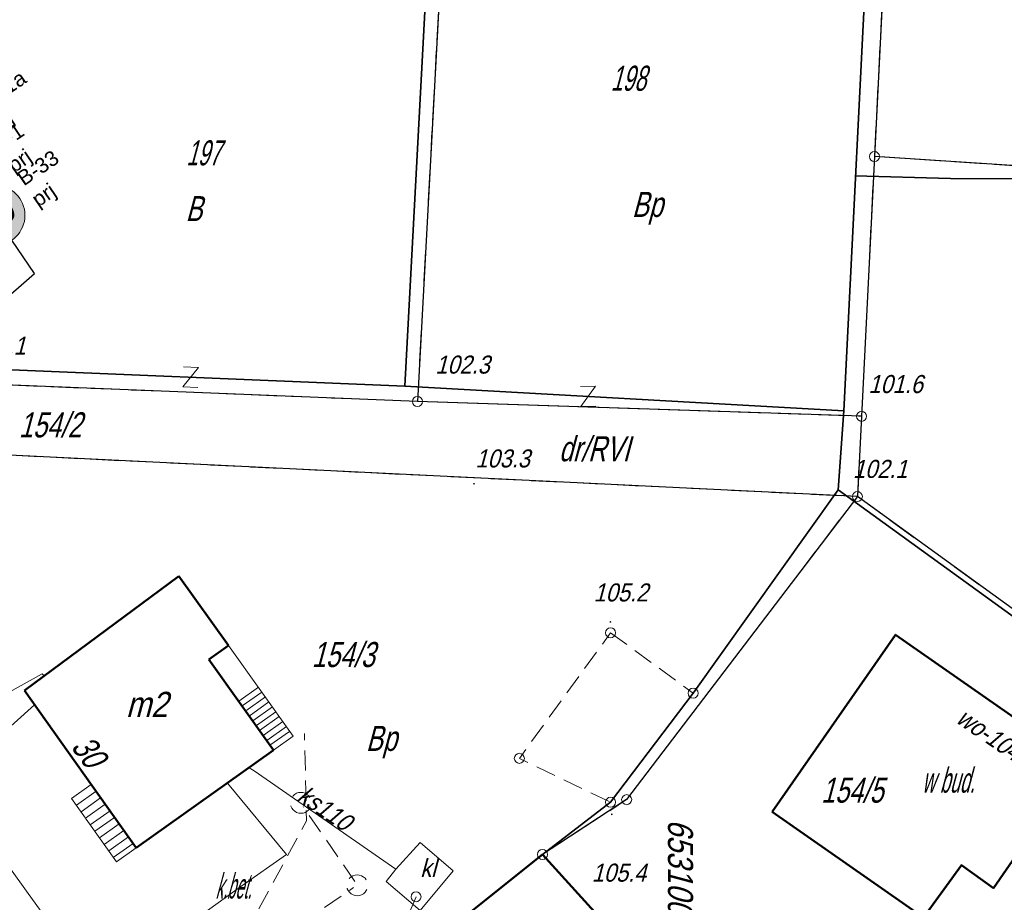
# Model space of a CAD drawing. Extents: x 6530721 to 6531385, y 5978377 to 5979143.
# Tile 96 of 146: x 6530968 to 6531017, y 5978803 to 5978847. Entities that reach past the tile are written whole.
import ezdxf
from ezdxf.enums import TextEntityAlignment as Align

# ---------------------------------------------------------------- set-up
doc = ezdxf.new("R2010")
doc.units = 0
for name, pattern in [('AB_rokocin 2014-08-13 AC2004$0$1.0_0.5', [1.5, 1, -0.5]), ('AB_rokocin 2014-08-13 AC2004$0$l217_500', [2, 1.5, -0.5]), ('AB_rokocin 2014-08-13 AC2004$0$l219_500', [0]), ('AB_rokocin 2014-08-13 AC2004$0$mz1.0_0.5', [1.5, 1, -0.5])]:
    doc.linetypes.add(name, pattern=pattern)
for name, color, linetype, lineweight in [('AB-wymiarowa', 7, 'Continuous', 30), ('AB_rokocin 2014-08-13 AC2004$0$202-Punkt graniczny stabilizowany trwale', 7, 'Continuous', 18), ('AB_rokocin 2014-08-13 AC2004$0$209-Opis konturu klasyfikacyjnego', 7, 'Continuous', 18), ('AB_rokocin 2014-08-13 AC2004$0$211-Nr działki', 7, 'Continuous', 18), ('AB_rokocin 2014-08-13 AC2004$0$217-Granica konturu klasyfikcyjnego', 7, 'Continuous', 18), ('AB_rokocin 2014-08-13 AC2004$0$219-Linia granicy', 7, 'Continuous', 18), ('AB_rokocin 2014-08-13 AC2004$0$238-Punkt adresowy budynku', 7, 'Continuous', 18), ('AB_rokocin 2014-08-13 AC2004$0$312-Budynek', 7, 'Continuous', 18), ('AB_rokocin 2014-08-13 AC2004$0$312-Numer ewidencyjny budynku-Atr124', 7, 'Continuous', 18), ('AB_rokocin 2014-08-13 AC2004$0$346-Wiata obrys', 7, 'Continuous', 18), ('AB_rokocin 2014-08-13 AC2004$0$346-Wiata słupy symb.', 7, 'Continuous', 18), ('AB_rokocin 2014-08-13 AC2004$0$352-schody (powierzchnia)', 7, 'Continuous', 18), ('AB_rokocin 2014-08-13 AC2004$0$433-Chodnik', 7, 'Continuous', 18), ('AB_rokocin 2014-08-13 AC2004$0$685-Osadnik kanal. lokalnej szambo - obrys-SK', 7, 'Continuous', 18), ('AB_rokocin 2014-08-13 AC2004$0$685-Osadnik kanal. lokalnej szambo - obrys-SK-Atr17', 7, 'Continuous', 18), ('AB_rokocin 2014-08-13 AC2004$0$991-Przehaczenie', 7, 'Continuous', 18), ('AB_rokocin 2014-08-13 AC2004$0$996-Tekst dodatkowy mały', 7, 'Continuous', 18), ('AB_rokocin 2014-08-13 AC2004$0$chodnik (powierzchnia)', 7, 'Continuous', 18), ('AB_rokocin 2014-08-13 AC2004$0$ogrodzenie trwałe (linia)', 7, 'Continuous', 18), ('AB_rokocin 2014-08-13 AC2004$0$przewód elektroenergetyczny (linia)-SEPOD', 7, 'Continuous', 18), ('AB_rokocin 2014-08-13 AC2004$0$przewód kanalizacyjny (linia)-SK', 7, 'Continuous', 18), ('AB_rokocin 2014-08-13 AC2004$0$przewód kanalizacyjny (linia)-SK-Atr1', 7, 'Continuous', 18), ('AB_rokocin 2014-08-13 AC2004$0$przewód kanalizacyjny - projektowany (linia)-SK', 7, 'Continuous', 18), ('AB_rokocin 2014-08-13 AC2004$0$przewód telekomunikacyjny (linia)-STPOD', 7, 'Continuous', 18), ('AB_rokocin 2014-08-13 AC2004$0$przewód wodociągowy (linia)-SW', 7, 'Continuous', 18), ('AB_rokocin 2014-08-13 AC2004$0$przewód wodociągowy (linia)-SW-Atr1', 7, 'Continuous', 18), ('AB_rokocin 2014-08-13 AC2004$0$punkt wysokościowy naturalny', 7, 'Continuous', 18), ('AB_rokocin 2014-08-13 AC2004$0$punkt wysokościowy naturalny-Atr2', 7, 'Continuous', 18), ('AB_rokocin 2014-08-13 AC2004$0$Wstawianie ramki sekcyjnej z opisem', 7, 'Continuous', 18), ('AB_rokocin 2014-08-13 AC2004$0$właz (punkt)-SK', 7, 'Continuous', 18), ('AB_rokocin 2014-08-13 AC2004$0$właz (punkt)-SK-Atr2', 7, 'Continuous', 18)]:
    doc.layers.add(name, color=color, linetype=linetype, lineweight=lineweight)
for name, color, linetype in [('gaPionowe', 7, 'Continuous'), ('zzz.ga.oz_pion_kontur', 7, 'Continuous'), ('zzz.ga.oz_pion_wypelnienie', 7, 'Continuous'), ('zzz.gaVSDodTekst', 7, 'Continuous'), ('zzz.gaVSDomyslna', 7, 'Continuous'), ('zzz.gaVSNazwa', 7, 'Continuous'), ('zzz.gaVSStan', 7, 'Continuous'), ('zzz.gaVSWielkość', 7, 'Continuous')]:
    doc.layers.add(name, color=color, linetype=linetype)
doc.styles.add('AB_rokocin 2014-08-13 AC2004$0$Standard', font='txt')
doc.styles.add('GA4-ATR-TEXT', font='arial.ttf', dxfattribs={"width": 0.9})
doc.styles.add('GA4-SIGN-TEXT', font='GA_OZ_PION.ttf')
doc.styles.get("Standard").update_dxf_attribs({"font": 'simplex.shx', "width": 0.75, "height": 1.25})
doc.linetypes.add('AB_rokocin 2014-08-13 AC2004$0$902-500', pattern='A,3.75,0,[1,ksztalty.shx,S=0.5,R=0,X=0,Y=0],3.75', length=7.5)
doc.dimstyles.new('GA4-LEADER', dxfattribs={"dimtxt": 1, "dimasz": 1, "dimexe": 1, "dimexo": 1, "dimgap": 1, "dimtad": 1, "dimtxsty": 'Standard', "dimcen": 1, "dimadec": 0, "dimazin": 0, "dimtfac": 1, "dimtmove": 0, "dimatfit": 3, "dimfxl": 1, "dimarcsym": 0})

# ---------------------------------------------------------------- blocks, each defined once
blk = doc.blocks.new('gaVScolumn0')
at = {"color": 0, "linetype": 'ByBlock', "lineweight": -2}
blk.add_line((0, 0), (0, 400), dxfattribs=at)
blk = doc.blocks.new('z.ga4.A_wyp_0')
at = {"color": 0, "linetype": 'Continuous', "lineweight": 0, "const_width": 30}
blk.add_lwpolyline([(356, 15), (-356, 15, -0.563712), (-391, 72), (-34, 691, -0.563661), (33, 692), (390, 73, -0.577186), (356, 15)], format="xyb", close=True, dxfattribs=at)
at = {"color": 0, "linetype": 'Continuous', "lineweight": 0}
blk.add_point((0, 725), dxfattribs=at)
blk = doc.blocks.new('z.ga4.A_wyp_1')
at = {"layer": 'zzz.ga.oz_pion_wypelnienie', "linetype": 'ByBlock', "lineweight": 0}
h = blk.add_hatch(color=0, dxfattribs=at)
edge = h.paths.add_edge_path()
edge.add_line((0, 30), (-356, 30))
edge.add_arc((-356, 54), 24, 211.1791, 270, ccw=False)
edge.add_arc((-356, 54), 24, 153.0056, 211.1791, ccw=False)
edge.add_line((-378, 65), (-20, 685))
edge.add_arc((-2, 674), 21.3, 87.6038, 150, ccw=False)
edge.add_arc((-2, 668), 27.3, 35.9661, 87.6038, ccw=False)
edge.add_line((20, 684), (378, 65))
edge.add_arc((360, 54), 21.4, -33.5398, 30.0027, ccw=False)
edge.add_arc((355, 57), 27.1, 272.9419, 326.4602, ccw=False)
edge.add_line((356, 30), (0, 30))
at = {"layer": 'zzz.ga.oz_pion_wypelnienie', "color": 0, "linetype": 'ByBlock', "lineweight": 0}
blk.add_lwpolyline([(0, 30), (-356, 30, -0.262443), (-377, 42, -0.259425), (-378, 65), (-20, 685, -0.279187), (-1, 695, -0.229204), (20, 684), (378, 65, -0.284586), (377, 42, -0.237857), (356, 30)], format="xyb", close=True, dxfattribs=at)
blk.add_point((0, 725), dxfattribs=at)
blk = doc.blocks.new('z.ga4.A-11a_1')
at = {"linetype": 'Continuous', "lineweight": 0}
blk.add_hatch(color=0, dxfattribs=at).paths.add_polyline_path([(315, 135), (225, 135, -0.168192), (86, 183), (54, 207, 0.332503), (-54, 207), (-86, 183, -0.168192), (-225, 135), (-315, 135), (-315, 90), (315, 90)])
blk = doc.blocks.new('A-11a-59130818766-vs')
at = {"layer": 'zzz.gaVSDomyslna', "color": 10, "lineweight": 0, "xscale": 0.8333333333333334, "yscale": 0.8333333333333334}
blk.add_blockref('z.ga4.A_wyp_0', (0, 0), dxfattribs=at)
at = {"layer": 'zzz.gaVSDomyslna', "color": 50, "lineweight": 0, "xscale": 0.8333333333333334, "yscale": 0.8333333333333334}
blk.add_blockref('z.ga4.A_wyp_1', (0, 0), dxfattribs=at)
at = {"layer": 'zzz.gaVSDomyslna', "color": 18, "lineweight": 0, "true_color": 0x000000, "xscale": 0.8333333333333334, "yscale": 0.8333333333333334}
blk.add_blockref('z.ga4.A-11a_1', (0, 0), dxfattribs=at)
at = {"layer": 'zzz.gaVSDodTekst', "style": 'GA4-ATR-TEXT', "flags": 1}
blk.add_attdef('AddText', (0, 0), '', height=1, dxfattribs=at)
at = {"layer": 'zzz.gaVSDomyslna', "style": 'GA4-ATR-TEXT', "flags": 1}
for tag in ['Width', 'Height', 'Position', 'Route']:
    blk.add_attdef(tag, (0, 0), '', height=1, dxfattribs=at)
at = {"layer": 'zzz.gaVSNazwa', "style": 'GA4-ATR-TEXT'}
blk.add_attdef('Name', (475, 377.259375), '', height=150, dxfattribs=at)
at = {"layer": 'zzz.gaVSStan', "style": 'GA4-ATR-TEXT'}
blk.add_attdef('State', (475, 122.259375), '', height=150, dxfattribs=at)
at = {"layer": 'zzz.gaVSWielkość', "style": 'GA4-ATR-TEXT', "flags": 1}
blk.add_attdef('Size', (0, 0), '', height=1, dxfattribs=at)
blk = doc.blocks.new('z.ga4.gaBgrCorner')
at = {"layer": 'zzz.ga.oz_pion_wypelnienie'}
blk.add_hatch(color=0, dxfattribs=at).paths.add_polyline_path([(0, 1, 0.414214), (-1, 0), (0, 0)])
at = {"layer": 'zzz.ga.oz_pion_kontur', "color": 0}
blk.add_arc((0, 0), 1, 90, 180, dxfattribs=at)
blk = doc.blocks.new('z.ga4.gaBgrFrame')
blk.add_hatch(color=0).paths.add_polyline_path([(0.5, 1), (-0.5, 1), (-0.5, 0), (0.5, 0)])
at = {"color": 0}
blk.add_line((0.5, 1), (-0.5, 1), dxfattribs=at)
blk = doc.blocks.new('T-1-591310129-vs')
at = {"layer": 'zzz.gaVSDomyslna', "color": 18, "true_color": 0x000000, "const_width": 10}
blk.add_lwpolyline([(0, 5), (275.1, 5, 0.414214), (300.1, 30), (300.1, 220, 0.414214), (275.1, 245), (-275.1, 245, 0.414214), (-300.1, 220), (-300.1, 30, 0.414214), (-275.1, 5), (0, 5)], format="xyb", dxfattribs=at)
at = {"layer": 'zzz.gaVSDomyslna', "color": 50, "lineweight": 0}
for name, p, xscale, yscale in [('z.ga4.gaBgrCorner', (-275.1, 220), 30, 30), ('z.ga4.gaBgrFrame', (0, 125), 550.2596478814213, 125), ('z.ga4.gaBgrFrame', (0, 125), 550.2596478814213, -125)]:
    blk.add_blockref(name, p, dxfattribs=dict(at, xscale=xscale, yscale=yscale))
at = {"layer": 'zzz.gaVSDomyslna', "color": 50, "lineweight": 0, "yscale": 30}
for name, p, xscale, rotation in [('z.ga4.gaBgrFrame', (-275.1, 125), 190, 90), ('z.ga4.gaBgrCorner', (275.1, 220), 30, 270), ('z.ga4.gaBgrFrame', (275.1, 125), 190, 270), ('z.ga4.gaBgrCorner', (-275.1, 30), 30, 90), ('z.ga4.gaBgrCorner', (275.1, 30), 30, 180)]:
    blk.add_blockref(name, p, dxfattribs=dict(at, xscale=xscale, rotation=rotation))
at = {"layer": 'zzz.gaVSDodTekst', "style": 'GA4-ATR-TEXT', "flags": 1}
blk.add_attdef('AddText', (0, 0), '', height=1, dxfattribs=at)
at = {"layer": 'zzz.gaVSDomyslna', "color": 18, "true_color": 0x000000, "style": 'GA4-SIGN-TEXT'}
blk.add_text('30 m', height=132, dxfattribs=at).set_placement((0, 59), align=Align.CENTER)
at = {"layer": 'zzz.gaVSDomyslna', "style": 'GA4-ATR-TEXT', "flags": 1}
for tag in ['Width', 'Position', 'Height', 'Route']:
    blk.add_attdef(tag, (0, 0), '', height=1, dxfattribs=at)
at = {"layer": 'zzz.gaVSNazwa', "style": 'GA4-ATR-TEXT'}
blk.add_attdef('Name', (405.1, 200), '', height=150, dxfattribs=at)
at = {"layer": 'zzz.gaVSStan', "style": 'GA4-ATR-TEXT'}
blk.add_attdef('State', (405.1, -55), '', height=150, dxfattribs=at)
at = {"layer": 'zzz.gaVSWielkość', "style": 'GA4-ATR-TEXT', "flags": 1}
blk.add_attdef('Size', (0, 0), '', height=1, dxfattribs=at)
blk = doc.blocks.new('z.ga4.B_wyp_0')
at = {"linetype": 'ByBlock', "lineweight": -2}
h = blk.add_hatch(color=0, dxfattribs=at)
h.paths.add_polyline_path([(-400, 400, 1), (400, 400, 1)])
h.paths.add_polyline_path([(320, 400, -1), (-320, 400, -1)], flags=16)
at = {"color": 0, "linetype": 'ByBlock', "lineweight": -2}
blk.add_circle((0, 400), 400, dxfattribs=at)
blk = doc.blocks.new('z.ga4.B_wyp_1')
at = {"layer": 'zzz.ga.oz_pion_wypelnienie'}
blk.add_hatch(color=0, dxfattribs=at).paths.add_polyline_path([(320, 400, 1), (-320, 400, 1)])
blk = doc.blocks.new('B-33-59131054108-vs')
at = {"layer": 'zzz.gaVSDomyslna', "color": 10, "lineweight": 0, "xscale": 0.75, "yscale": 0.75}
blk.add_blockref('z.ga4.B_wyp_0', (0, 0), dxfattribs=at)
at = {"layer": 'zzz.gaVSDomyslna', "color": 7, "lineweight": 0, "true_color": 0xffffff, "xscale": 0.75, "yscale": 0.75}
blk.add_blockref('z.ga4.B_wyp_1', (0, 0), dxfattribs=at)
at = {"layer": 'zzz.gaVSDodTekst', "style": 'GA4-ATR-TEXT', "flags": 1}
blk.add_attdef('AddText', (0, 0), '', height=1, dxfattribs=at)
at = {"layer": 'zzz.gaVSDomyslna', "color": 18, "true_color": 0x000000, "style": 'GA4-SIGN-TEXT'}
blk.add_text('30', height=270, dxfattribs=at).set_placement((0, 165), align=Align.CENTER)
at = {"layer": 'zzz.gaVSDomyslna', "style": 'GA4-ATR-TEXT', "flags": 1}
for tag in ['Width', 'Position', 'Height', 'Route']:
    blk.add_attdef(tag, (0, 0), '', height=1, dxfattribs=at)
at = {"layer": 'zzz.gaVSNazwa', "style": 'GA4-ATR-TEXT'}
blk.add_attdef('Name', (400, 375), '', height=150, dxfattribs=at)
at = {"layer": 'zzz.gaVSStan', "style": 'GA4-ATR-TEXT'}
blk.add_attdef('State', (400, 120), '', height=150, dxfattribs=at)
at = {"layer": 'zzz.gaVSWielkość', "style": 'GA4-ATR-TEXT', "flags": 1}
blk.add_attdef('Size', (0, 0), '', height=1, dxfattribs=at)
blk = doc.blocks.new('AB_rokocin 2014-08-13 AC2004$0$991')
at = {"color": 0, "linetype": 'Continuous', "lineweight": 0}
for p, q in [((-0.375, 0.5), (0.375, 0.5)), ((-0.375, -0.5), (0.375, 0.5)), ((-0.375, -0.5), (0.375, -0.5))]:
    blk.add_line(p, q, dxfattribs=at)
blk = doc.blocks.new('AB_rokocin 2014-08-13 AC2004$0$PW01')
at = {"linetype": 'Continuous', "lineweight": 13}
h = blk.add_hatch(color=0, dxfattribs=at)
edge = h.paths.add_edge_path()
edge.add_arc((0, 0), 0.045, 0, 360)
blk = doc.blocks.new('AB_rokocin 2014-08-13 AC2004$0$US22')
at = {"color": 0, "linetype": 'Continuous', "lineweight": 13}
blk.add_circle((0, 0), 0.25, dxfattribs=at)
blk = doc.blocks.new('AB_rokocin 2014-08-13 AC2004$0$311')
at = {"color": 0, "linetype": 'Continuous', "lineweight": 0}
blk.add_circle((0, 0), 0.25, dxfattribs=at)
blk = doc.blocks.new('AB_rokocin 2014-08-13 AC2004$0$202')
at = {"color": 0, "linetype": 'Continuous', "lineweight": 0}
blk.add_circle((0, 0), 0.25, dxfattribs=at)
blk = doc.blocks.new('AB_rokocin 2014-08-13 AC2004')
at = {"layer": 'AB_rokocin 2014-08-13 AC2004$0$217-Granica konturu klasyfikcyjnego', "color": 3, "linetype": 'AB_rokocin 2014-08-13 AC2004$0$l217_500', "lineweight": 18, "flags": 128}
for points in [[(6531010.29, 5978840.09), (6531011.77, 5978869.63)], [(6531010.29, 5978840.09), (6531011.77, 5978869.63)], [(6530987.51, 5978827.88), (6530989.67, 5978867.98)], [(6530987.51, 5978827.88), (6530989.67, 5978867.98)], [(6531009.65, 5978827.14), (6531010.29, 5978840.09)], [(6531009.65, 5978827.14), (6531010.29, 5978840.09)], [(6531010.29, 5978840.09), (6531040.27, 5978838.14)], [(6531010.29, 5978840.09), (6531040.27, 5978838.14)], [(6530965.24, 5978828.77), (6530987.51, 5978827.88)], [(6530965.24, 5978828.77), (6530987.51, 5978827.88)], [(6530987.51, 5978827.88), (6531009.65, 5978827.14)], [(6530987.51, 5978827.88), (6531009.65, 5978827.14)], [(6531009.44, 5978823.14), (6531009.65, 5978827.14)], [(6531009.44, 5978823.14), (6531009.65, 5978827.14)], [(6530955.22, 5978825.78), (6531009.44, 5978823.14)], [(6530955.22, 5978825.78), (6531009.44, 5978823.14)], [(6530997.94, 5978808.03), (6531009.44, 5978823.14)], [(6530997.94, 5978808.03), (6531009.44, 5978823.14)], [(6531009.44, 5978823.14), (6531032.4, 5978806.52)], [(6531009.44, 5978823.14), (6531032.4, 5978806.52)], [(6530993.74, 5978805.3), (6530997.94, 5978808.03)], [(6530993.74, 5978805.3), (6530997.94, 5978808.03)], [(6530974.8, 5978790.13), (6530993.74, 5978805.3)], [(6530974.8, 5978790.13), (6530993.74, 5978805.3)], [(6530993.74, 5978805.3), (6531011.43, 5978785.77)], [(6530993.74, 5978805.3), (6531011.43, 5978785.77)]]:
    blk.add_lwpolyline(points, dxfattribs=at)
at = {"layer": 'AB_rokocin 2014-08-13 AC2004$0$219-Linia granicy', "color": 92, "linetype": 'AB_rokocin 2014-08-13 AC2004$0$l219_500', "lineweight": 30, "flags": 128}
for points in [[(6531011.77, 5978869.63), (6531010.29, 5978840.09)], [(6531011.77, 5978869.63), (6531010.29, 5978840.09)], [(6530989.67, 5978867.98), (6530987.51, 5978827.88)], [(6530989.67, 5978867.98), (6530987.51, 5978827.88)], [(6531010.29, 5978840.09), (6531009.65, 5978827.14)], [(6531010.29, 5978840.09), (6531009.65, 5978827.14)], [(6531040.27, 5978838.14), (6531010.29, 5978840.09)], [(6531040.27, 5978838.14), (6531010.29, 5978840.09)], [(6530987.51, 5978827.88), (6530965.24, 5978828.77)], [(6530987.51, 5978827.88), (6530965.24, 5978828.77)], [(6531009.65, 5978827.14), (6530987.51, 5978827.88)], [(6531009.65, 5978827.14), (6530987.51, 5978827.88)], [(6531009.65, 5978827.14), (6531009.44, 5978823.14)], [(6531009.65, 5978827.14), (6531009.44, 5978823.14)], [(6531009.44, 5978823.14), (6530955.22, 5978825.78)], [(6531009.44, 5978823.14), (6530955.22, 5978825.78)], [(6531009.44, 5978823.14), (6530997.94, 5978808.03)], [(6531009.44, 5978823.14), (6530997.94, 5978808.03)], [(6531032.4, 5978806.52), (6531009.44, 5978823.14)], [(6531032.4, 5978806.52), (6531009.44, 5978823.14)], [(6530997.94, 5978808.03), (6530993.74, 5978805.3)], [(6530997.94, 5978808.03), (6530993.74, 5978805.3)], [(6530993.74, 5978805.3), (6530974.8, 5978790.13)], [(6530993.74, 5978805.3), (6530974.8, 5978790.13)], [(6531011.43, 5978785.77), (6530993.74, 5978805.3)], [(6531011.43, 5978785.77), (6530993.74, 5978805.3)]]:
    blk.add_lwpolyline(points, dxfattribs=at)
at = {"layer": 'AB_rokocin 2014-08-13 AC2004$0$312-Budynek', "color": 250, "linetype": 'Continuous', "lineweight": 50, "flags": 128}
for points in [[(6530967.92, 5978813.47), (6530975.62, 5978819.18)], [(6530975.62, 5978819.18), (6530978.1, 5978815.72)], [(6530978.1, 5978815.72), (6530977.12, 5978815.02)], [(6530977.12, 5978815.02), (6530980.34, 5978810.49)], [(6530973.49, 5978805.63), (6530967.92, 5978813.47)], [(6530980.34, 5978810.49), (6530973.49, 5978805.63)], [(6530988.69, 5978801.26), (6530993.74, 5978805.3)], [(6530993.74, 5978805.3), (6531001.35, 5978796.9)]]:
    blk.add_lwpolyline(points, dxfattribs=at)
blk.add_lwpolyline([(6531005.19, 5978807.43), (6531011.34, 5978816.25), (6531018.92, 5978810.96), (6531018.62, 5978810.43), (6531023.58, 5978807.01), (6531021.56, 5978804.22), (6531018.27, 5978806.58), (6531016.22, 5978803.62), (6531014.63, 5978804.77), (6531012.74, 5978802.15)], close=True, dxfattribs=at)
at = {"layer": 'AB_rokocin 2014-08-13 AC2004$0$346-Wiata obrys', "color": 7, "linetype": 'AB_rokocin 2014-08-13 AC2004$0$1.0_0.5', "lineweight": 18, "flags": 128}
blk.add_lwpolyline([(6530997.14, 5978816.35), (6531001.25, 5978813.34), (6530997.14, 5978807.9), (6530992.59, 5978810.09)], close=True, dxfattribs=at)
at = {"layer": 'AB_rokocin 2014-08-13 AC2004$0$352-schody (powierzchnia)', "color": 252, "linetype": 'Continuous', "lineweight": 18}
for p, q in [((6530977.12, 5978815.02), (6530978.1, 5978815.72)), ((6530978.1, 5978815.72), (6530981.32, 5978811.19)), ((6530980.34, 5978810.49), (6530977.12, 5978815.02)), ((6530979.58, 5978813.63), (6530978.6, 5978812.94)), ((6530979.76, 5978813.39), (6530978.78, 5978812.7)), ((6530979.93, 5978813.15), (6530978.95, 5978812.45)), ((6530980.1, 5978812.9), (6530979.12, 5978812.2)), ((6530980.28, 5978812.65), (6530979.3, 5978811.96)), ((6530980.45, 5978812.41), (6530979.48, 5978811.72)), ((6530980.62, 5978812.17), (6530979.64, 5978811.47)), ((6530980.8, 5978811.93), (6530979.82, 5978811.23)), ((6530980.98, 5978811.67), (6530980, 5978810.98)), ((6530981.14, 5978811.43), (6530980.16, 5978810.74)), ((6530981.32, 5978811.19), (6530980.34, 5978810.49)), ((6530970.27, 5978808.08), (6530971.25, 5978808.78)), ((6530971.25, 5978808.78), (6530970.27, 5978808.08)), ((6530971.49, 5978808.46), (6530970.51, 5978807.76)), ((6530971.25, 5978808.78), (6530973.49, 5978805.63)), ((6530972.51, 5978804.93), (6530970.27, 5978808.08)), ((6530971.72, 5978808.12), (6530970.74, 5978807.43)), ((6530971.95, 5978807.8), (6530970.97, 5978807.1)), ((6530972.19, 5978807.48), (6530971.2, 5978806.78)), ((6530972.41, 5978807.14), (6530971.43, 5978806.46)), ((6530972.65, 5978806.82), (6530971.67, 5978806.12)), ((6530972.87, 5978806.5), (6530971.89, 5978805.8)), ((6530973.11, 5978806.17), (6530972.13, 5978805.48)), ((6530973.34, 5978805.84), (6530972.35, 5978805.14)), ((6530973.49, 5978805.63), (6530972.51, 5978804.93))]:
    blk.add_line(p, q, dxfattribs=at)
at = {"layer": 'AB_rokocin 2014-08-13 AC2004$0$685-Osadnik kanal. lokalnej szambo - obrys-SK', "color": 7, "linetype": 'Continuous', "lineweight": 18, "flags": 128}
blk.add_lwpolyline([(6530987.64, 5978805.9), (6530989.29, 5978804.48), (6530987.65, 5978802.5), (6530985.96, 5978803.95), (6530986.43, 5978804.56)], close=True, dxfattribs=at)
at = {"layer": 'AB_rokocin 2014-08-13 AC2004$0$chodnik (powierzchnia)', "color": 252, "linetype": 'AB_rokocin 2014-08-13 AC2004$0$mz1.0_0.5', "lineweight": 18, "flags": 128}
blk.add_lwpolyline([(6530975.33, 5978794.67), (6530981.98, 5978806.98), (6530981.88, 5978811.33)], dxfattribs=at)
at = {"layer": 'AB_rokocin 2014-08-13 AC2004$0$ogrodzenie trwałe (linia)', "color": 252, "linetype": 'AB_rokocin 2014-08-13 AC2004$0$902-500', "lineweight": 35, "flags": 128}
for points in [[(6531010.88, 5978869.69), (6531029.25, 5978872.87), (6531034.82, 5978870.44), (6531035.9, 5978869.8), (6531038.81, 5978845.32), (6531039.32, 5978841.03), (6531039.39, 5978838.89), (6531014.09, 5978839), (6531009.32, 5978839.13)], [(6530988.99, 5978868.19), (6530983.55, 5978868.47), (6530982.39, 5978868.44), (6530975.52, 5978868.92), (6530971.23, 5978869.1), (6530966.99, 5978869.23), (6530966.63, 5978861.8), (6530964.45, 5978829.58), (6530986.88, 5978828.65)], [(6531039.39, 5978838.89), (6531039.26, 5978835.25), (6531039.32, 5978834.36), (6531039.22, 5978833.24), (6531038.98, 5978825.89), (6531038.92, 5978822.81), (6531038.81, 5978820.52), (6531037.73, 5978818.24), (6531036.6, 5978815.85), (6531032.3, 5978806.65), (6531019.01, 5978815.85), (6531008.49, 5978823.48), (6531008.76, 5978827.41)], [(6530993.74, 5978805.3), (6530997.14, 5978807.9), (6531001.25, 5978813.34), (6531008.49, 5978823.48)]]:
    blk.add_lwpolyline(points, dxfattribs=at)
blk.add_lwpolyline([(6531010.88, 5978869.69), (6531010.05, 5978852.95), (6531008.76, 5978827.41), (6530986.88, 5978828.65), (6530988.99, 5978868.19), (6530998.78, 5978867.93), (6531002.03, 5978868.44), (6531005.54, 5978868.86), (6531006.62, 5978868.99), (6531009.63, 5978869.43)], close=True, dxfattribs=at)
at = {"layer": 'AB_rokocin 2014-08-13 AC2004$0$przewód elektroenergetyczny (linia)-SEPOD', "color": 1, "linetype": 'Continuous', "lineweight": 18, "flags": 128}
blk.add_lwpolyline([(6530964.15, 5978811.72), (6530968.81, 5978814.31), (6530968.9, 5978814.2)], dxfattribs=at)
at = {"layer": 'AB_rokocin 2014-08-13 AC2004$0$przewód kanalizacyjny (linia)-SK', "color": 34, "linetype": 'Continuous', "lineweight": 18, "flags": 128}
blk.add_lwpolyline([(6530986.43, 5978804.56), (6530979.38, 5978809.46), (6530979.12, 5978809.62)], dxfattribs=at)
at = {"layer": 'AB_rokocin 2014-08-13 AC2004$0$przewód kanalizacyjny - projektowany (linia)-SK', "color": 32, "linetype": 'AB_rokocin 2014-08-13 AC2004$0$1.0_0.5', "lineweight": 18, "flags": 128}
for points in [[(6530982.01, 5978807.45), (6530981.92, 5978807.39), (6530981.81, 5978807.36), (6530981.7, 5978807.35), (6530981.6, 5978807.36), (6530981.49, 5978807.39), (6530981.4, 5978807.45), (6530981.31, 5978807.52), (6530981.25, 5978807.61), (6530981.2, 5978807.7), (6530981.18, 5978807.81), (6530981.18, 5978807.92), (6530981.2, 5978808.03), (6530981.25, 5978808.13), (6530981.31, 5978808.22), (6530981.39, 5978808.29), (6530981.48, 5978808.35), (6530981.59, 5978808.38), (6530981.7, 5978808.39), (6530981.8, 5978808.38), (6530981.91, 5978808.35), (6530982, 5978808.29), (6530982.09, 5978808.22), (6530982.15, 5978808.13), (6530982.2, 5978808.04), (6530982.22, 5978807.93), (6530982.22, 5978807.82), (6530982.2, 5978807.71), (6530982.15, 5978807.61), (6530982.09, 5978807.52)], [(6530984.82, 5978803.34), (6530984.73, 5978803.28), (6530984.62, 5978803.25), (6530984.51, 5978803.24), (6530984.41, 5978803.25), (6530984.3, 5978803.28), (6530984.21, 5978803.34), (6530984.12, 5978803.41), (6530984.06, 5978803.5), (6530984.01, 5978803.59), (6530983.99, 5978803.7), (6530983.99, 5978803.81), (6530984.01, 5978803.92), (6530984.06, 5978804.02), (6530984.12, 5978804.11), (6530984.2, 5978804.18), (6530984.29, 5978804.24), (6530984.4, 5978804.27), (6530984.51, 5978804.28), (6530984.61, 5978804.27), (6530984.72, 5978804.24), (6530984.81, 5978804.18), (6530984.9, 5978804.11), (6530984.96, 5978804.02), (6530985.01, 5978803.93), (6530985.03, 5978803.82), (6530985.03, 5978803.71), (6530985.01, 5978803.6), (6530984.96, 5978803.5), (6530984.9, 5978803.41)]]:
    blk.add_lwpolyline(points, close=True, dxfattribs=at)
for points in [[(6530984.39, 5978803.95), (6530981.81, 5978807.69)], [(6530969.29, 5978793.3), (6530984.33, 5978803.65)]]:
    blk.add_lwpolyline(points, dxfattribs=at)
at = {"layer": 'AB_rokocin 2014-08-13 AC2004$0$przewód telekomunikacyjny (linia)-STPOD', "color": 30, "linetype": 'Continuous', "lineweight": 18, "flags": 128}
for points in [[(6530962.17, 5978811.61), (6530968.03, 5978803.46), (6530973.27, 5978796.19)], [(6530967.93, 5978796.06), (6530972.41, 5978799.17), (6530978.7, 5978803.7), (6530980.98, 5978805.3), (6530978.04, 5978808.85)]]:
    blk.add_lwpolyline(points, dxfattribs=at)
at = {"layer": 'AB_rokocin 2014-08-13 AC2004$0$przewód wodociągowy (linia)-SW', "color": 5, "linetype": 'Continuous', "lineweight": 18, "flags": 128}
blk.add_lwpolyline([(6530968.42, 5978812.76), (6530965.69, 5978810.32), (6530961.86, 5978807.23)], dxfattribs=at)
at = {"layer": 'AB_rokocin 2014-08-13 AC2004$0$właz (punkt)-SK-Atr2', "color": 34, "linetype": 'ByBlock', "flags": 128}
blk.add_lwpolyline([(6530987.44, 5978803.19), (6530986.61, 5978801.24), (6530983.355, 5978801.24)], dxfattribs=at)
at = {"layer": 'AB_rokocin 2014-08-13 AC2004$0$202-Punkt graniczny stabilizowany trwale', "color": 7, "linetype": 'Continuous', "lineweight": 18, "rotation": 171.887}
for p in [(6531010.29, 5978840.09), (6530987.51, 5978827.88), (6531009.65, 5978827.14), (6531009.44, 5978823.14), (6530997.94, 5978808.03), (6530993.74, 5978805.3)]:
    blk.add_blockref('AB_rokocin 2014-08-13 AC2004$0$202', p, dxfattribs=at)
at = {"layer": 'AB_rokocin 2014-08-13 AC2004$0$346-Wiata słupy symb.', "color": 7, "linetype": 'Continuous', "lineweight": 18, "rotation": 180}
for p in [(6530997.14, 5978816.35), (6531001.25, 5978813.34), (6530992.59, 5978810.09), (6530997.14, 5978807.9)]:
    blk.add_blockref('AB_rokocin 2014-08-13 AC2004$0$311', p, dxfattribs=at)
at = {"layer": 'AB_rokocin 2014-08-13 AC2004$0$991-Przehaczenie', "color": 7, "linetype": 'Continuous', "lineweight": 18}
for p, rotation in [((6530976.21, 5978829.09), 357.754), ((6530996.02, 5978828.14), 1.091)]:
    blk.add_blockref('AB_rokocin 2014-08-13 AC2004$0$991', p, dxfattribs=dict(at, rotation=rotation))
at = {"layer": 'AB_rokocin 2014-08-13 AC2004$0$punkt wysokościowy naturalny', "color": 7, "linetype": 'Continuous', "lineweight": 13}
for p in [(6530986.88, 5978828.65), (6531008.76, 5978827.41), (6530990.33, 5978823.78), (6531008.49, 5978823.48), (6530997.13, 5978816.89), (6530997.2, 5978807.3)]:
    blk.add_blockref('AB_rokocin 2014-08-13 AC2004$0$PW01', p, dxfattribs=at)
at = {"layer": 'AB_rokocin 2014-08-13 AC2004$0$właz (punkt)-SK', "color": 7, "linetype": 'Continuous', "lineweight": 18}
blk.add_blockref('AB_rokocin 2014-08-13 AC2004$0$US22', (6530987.44, 5978803.19), dxfattribs=at)
at = {"layer": 'AB_rokocin 2014-08-13 AC2004$0$209-Opis konturu klasyfikacyjnego', "color": 3, "linetype": 'Continuous', "lineweight": 20, "style": 'AB_rokocin 2014-08-13 AC2004$0$Standard', "oblique": 15}
for s, width, p in [('Bp', 0.75, (6530998.2, 5978837.08)), ('B', 0.741, (6530975.95, 5978836.87)), ('dr/RVI', 0.743, (6530994.56, 5978824.9)), ('Bp', 0.75, (6530984.94, 5978810.46))]:
    blk.add_text(s, height=1.25, dxfattribs=dict(at, width=width)).set_placement(p)
at = {"layer": 'AB_rokocin 2014-08-13 AC2004$0$211-Nr działki', "color": 92, "linetype": 'Continuous', "lineweight": 30, "style": 'AB_rokocin 2014-08-13 AC2004$0$Standard', "oblique": 15}
for s, width, p in [('198', 0.631, (6530997.14, 5978843.37)), ('197', 0.609, (6530975.99, 5978839.65)), ('154/2', 0.747, (6530967.64, 5978826.09)), ('154/3', 0.75, (6530982.24, 5978814.64)), ('154/5', 0.741, (6531007.63, 5978807.88))]:
    blk.add_text(s, height=1.25, dxfattribs=dict(at, width=width)).set_placement(p)
at = {"layer": 'AB_rokocin 2014-08-13 AC2004$0$238-Punkt adresowy budynku', "color": 7, "linetype": 'Continuous', "lineweight": 20, "style": 'AB_rokocin 2014-08-13 AC2004$0$Standard', "oblique": 15, "width": 0.771}
blk.add_text('30', height=1.25, rotation=306.2, dxfattribs=at).set_placement((6530970.63, 5978810.08), align=Align.CENTER)
at = {"layer": 'AB_rokocin 2014-08-13 AC2004$0$312-Numer ewidencyjny budynku-Atr124', "color": 7, "linetype": 'ByBlock', "lineweight": 20, "style": 'AB_rokocin 2014-08-13 AC2004$0$Standard', "oblique": 15, "width": 0.896}
blk.add_text('m2', height=1.25, dxfattribs=at).set_placement((6530974.02, 5978812.78), align=Align.MIDDLE_CENTER)
at = {"layer": 'AB_rokocin 2014-08-13 AC2004$0$433-Chodnik', "color": 252, "linetype": 'Continuous', "lineweight": 20, "style": 'AB_rokocin 2014-08-13 AC2004$0$Standard', "oblique": 15, "width": 0.438}
blk.add_text('k.bet.', height=1.25, dxfattribs=at).set_placement((6530977.44, 5978803.1))
at = {"layer": 'AB_rokocin 2014-08-13 AC2004$0$685-Osadnik kanal. lokalnej szambo - obrys-SK-Atr17', "color": 7, "linetype": 'ByBlock', "lineweight": 20, "style": 'AB_rokocin 2014-08-13 AC2004$0$Standard', "oblique": 15, "width": 0.9}
blk.add_text('kl', height=0.9, dxfattribs=at).set_placement((6530987.65, 5978804.18))
at = {"layer": 'AB_rokocin 2014-08-13 AC2004$0$996-Tekst dodatkowy mały', "color": 7, "linetype": 'Continuous', "lineweight": 20, "style": 'AB_rokocin 2014-08-13 AC2004$0$Standard', "oblique": 15, "width": 0.531}
blk.add_text('w bud.', height=1.25, dxfattribs=at).set_placement((6531012.66, 5978808.38))
at = {"layer": 'AB_rokocin 2014-08-13 AC2004$0$przewód kanalizacyjny (linia)-SK-Atr1', "color": 34, "linetype": 'ByBlock', "lineweight": 20, "style": 'AB_rokocin 2014-08-13 AC2004$0$Standard', "oblique": 15, "width": 0.9}
blk.add_text('ks110', height=0.9, rotation=325.977, dxfattribs=at).set_placement((6530981.45, 5978808.03))
at = {"layer": 'AB_rokocin 2014-08-13 AC2004$0$przewód wodociągowy (linia)-SW-Atr1', "color": 5, "linetype": 'ByBlock', "lineweight": 20, "style": 'AB_rokocin 2014-08-13 AC2004$0$Standard', "oblique": 15, "width": 0.9}
blk.add_text('wo-104/2010', height=0.9, rotation=325.721, dxfattribs=at).set_placement((6531014.3, 5978811.91))
at = {"layer": 'AB_rokocin 2014-08-13 AC2004$0$punkt wysokościowy naturalny-Atr2', "color": 252, "linetype": 'ByBlock', "lineweight": 20, "style": 'AB_rokocin 2014-08-13 AC2004$0$Standard', "oblique": 15, "width": 0.9}
for s, p in [('104.1', (6530965.27, 5978830.21)), ('102.3', (6530988.4, 5978829.27)), ('101.6', (6531009.99, 5978828.3)), ('103.3', (6530990.4, 5978824.59)), ('102.1', (6531009.22, 5978824.07)), ('105.2', (6530996.29, 5978817.91)), ('105.4', (6530996.2, 5978803.94))]:
    blk.add_text(s, height=0.9, dxfattribs=at).set_placement(p)
at = {"layer": 'AB_rokocin 2014-08-13 AC2004$0$Wstawianie ramki sekcyjnej z opisem', "color": 7, "linetype": 'Continuous', "lineweight": 20, "style": 'AB_rokocin 2014-08-13 AC2004$0$Standard', "oblique": 15, "width": 0.854}
blk.add_text('6531000', height=1.25, rotation=270, dxfattribs=at).set_placement((6531000, 5978801.5), align=Align.RIGHT)

msp = doc.modelspace()

# ---------------------------------------------------------------- block references
at = {"layer": 'AB-wymiarowa'}
msp.add_blockref('AB_rokocin 2014-08-13 AC2004', (0, 0), dxfattribs=at)

# ---------------------------------------------------------------- next in the draw order: block references
at = {"layer": 'gaPionowe', "xscale": 0.005, "yscale": 0.005, "zscale": 0.005, "rotation": 34.22179959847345}
for name, p, values in [('A-11a-59130818766-vs', (6530964.88, 5978839.353), {'Name': 'A-11a', 'State': 'prj'}), ('T-1-591310129-vs', (6530965.569, 5978838.34), {'Name': 'T-1', 'State': 'prj'}), ('B-33-59131054108-vs', (6530967.29, 5978835.921), {'Name': 'B-33', 'State': 'prj'})]:
    msp.add_blockref(name, p, dxfattribs=at).add_auto_attribs(values)
msp.add_blockref('gaVScolumn0', (6530968.415, 5978834.267), dxfattribs=at)

# ---------------------------------------------------------------- next in the draw order: leaders
at = {"layer": 'gaPionowe'}
msp.add_leader([(6530946.819, 5978829.602), (6530963.412, 5978829.86), (6530968.415, 5978834.267)], dimstyle='GA4-LEADER', override={"dimasz": 0.3}, dxfattribs=at)

doc.saveas('drawing.dxf')
